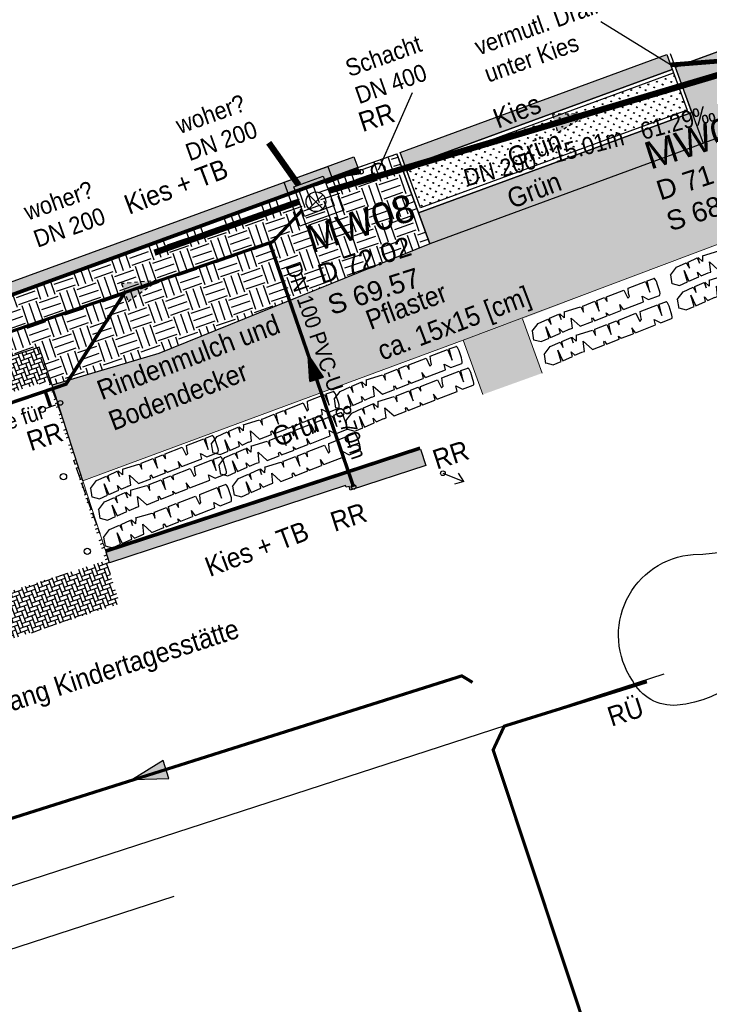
# Model space of a CAD drawing. Header units: metres. Extents: x 32415249 to 32416286, y 5721374 to 5722081.
# Tile 6 of 15: x 32415364 to 32415386, y 5721447 to 5721478. Entities that reach past the tile are written whole.
import ezdxf

# ---------------------------------------------------------------- set-up
doc = ezdxf.new("R2010")
doc.units = ezdxf.units.M
for name, pattern in [('DASHED2', [9.525, 6.35, -3.175]), ('G2', [0.375, 0.25, -0.125]), ('S2', [0.5, 0.25, -0.125, 0, -0.125])]:
    doc.linetypes.add(name, pattern=pattern)
doc.layers.get('0').update_dxf_attribs({"linetype": 'CONTINUOUS'})
for name, color, linetype, lineweight in [('B-Asphalt-srf', 254, 'CONTINUOUS', 20), ('B-Kanal-MW-Lin', 251, 'S2', 25), ('B-Kanal-MW-Txt', 251, 'S2', 25), ('B-Mauer', 252, 'CONTINUOUS', 25), ('B-Pflaster', 252, 'CONTINUOUS', 20), ('B-Txt', 252, 'CONTINUOUS', 25), ('P-Entw-Fallrohr', 160, 'CONTINUOUS', 30)]:
    doc.layers.add(name, color=color, linetype=linetype, lineweight=lineweight)
for name, color, linetype in [('B-Entw.Fallrohr-lin', 252, 'CONTINUOUS'), ('B-Grün-srf', 253, 'CONTINUOUS'), ('B-Kanal-RW-Lin', 251, 'G2'), ('B-Kanal-SW-Lin', 251, 'CONTINUOUS'), ('B-Kanaldeckel', 1, 'CONTINUOUS'), ('B-Kies-srf', 254, 'CONTINUOUS'), ('B-Mulde-lin', 252, 'CONTINUOUS'), ('B-Pflaster-srf', 254, 'CONTINUOUS'), ('Kataster-vorh. Hecke', 94, 'CONTINUOUS'), ('lin-050', 2, 'CONTINUOUS'), ('P-Entw-RW-Kanal-LTG', 160, 'DASHED2'), ('P-Grünflangl.-Srf', 64, 'CONTINUOUS'), ('P-Kantenstein-8-20cm_LIN', 6, 'CONTINUOUS'), ('P-Kantenstein-8-20cm_SRF', 44, 'CONTINUOUS'), ('P-Kies-lin', 1, 'CONTINUOUS'), ('P-Kies-srf', 252, 'CONTINUOUS'), ('P-TXT', 10, 'CONTINUOUS')]:
    doc.layers.add(name, color=color, linetype=linetype)
doc.layers.add('B-Lichtschacht', color=252, linetype='CONTINUOUS', plot=False)
doc.layers.add('Konstru', color=30, linetype='CONTINUOUS', plot=False)
doc.styles.add('arial', font='arial.ttf')
doc.styles.get("Standard").update_dxf_attribs({"font": 'arial.ttf', "width": 0.9})
pattern_1 = [(-252, (32415249.3845, 5721512.76996), (-0.18105253, 0.09225087), [0.0381, -0.2492682]), (-297, (32415249.3845, 5721512.76996), (-0.18105253, 0.09225087), [0.0381, -0.1651]), (-207, (32415249.3845, 5721512.76996), (-0.09225087, -0.18105253), [0.0381, -0.1651])]
pattern_2 = [(-112.83599, (32415357.665393, 5721456.840713), (-2.07210838, -5.006881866), [0.060541, -5.9935896]), (-155.87909, (32415357.641897, 5721456.784917), (4.953516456, 2.196628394), [0.1038906, -10.285166]), (-208.33839, (32415357.547078, 5721456.74246), (5.8748583, -3.199772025), [0.0732546, -7.2522144]), (-73.57509, (32415357.418198, 5721456.578612), (-2.527467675, 8.649532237), [0.094607, -9.366101]), (-48.01509, (32415357.444949, 5721456.487865), (-3.897016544, 4.362999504), [0.09277, -9.184218]), (16.42491, (32415357.507006, 5721456.418908), (-8.649532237, -2.527467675), [0.094607, -9.366101]), (-303.15459, (32415357.597752, 5721456.445658), (-4.049961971, -6.170114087), [0.125113, -12.386182]), (-268.59349, (32415357.666176, 5721456.550403), (-0.272145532, 10.385491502), [0.1181196, -11.6938445]), (-219.41919, (32415357.663277, 5721456.668487), (-5.319929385, 4.345210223), [0.0949275, -9.397833]), (-165.61239, (32415357.589943, 5721456.728765), (4.823674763, 1.19881715), [0.1083744, -5.3103433]), (-118.45139, (32415357.484968, 5721456.701836), (-3.477238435, -6.447581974), [0.1401516, -13.875019]), (-202.03469, (32415357.84052, 5721456.720512), (-3.86143583, 1.517173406), [0.0478354, -4.73573]), (-169.37959, (32415357.796177, 5721456.73846), (5.821494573, 1.06897068), [0.0910066, -9.00968]), (-115.8488, (32415357.70673, 5721456.7217), (0.147628, -0.4250954), [0.0636394, -0.5727564]), (-137.6502, (32415357.659257, 5721456.762364), (1.83021973, 1.58833128), [0.034271, -3.392827]), (-49.0474, (32415357.63393, 5721456.73928), (-0.8679794, 1.12765777), [0.048466, -2.374858]), (-309.885, (32415357.665696, 5721456.70267), (0.98002837, 1.2930754), [0.078718, -2.54521]), (-179.2837, (32415357.71617, 5721456.76308), (0.9978185, -0.1298384), [0.056921, -1.366104]), (-324.45929, (32415357.387374, 5721456.653653), (3.808070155, 2.751563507), [0.07974, -7.89428]), (-270.50259, (32415357.45226, 5721456.700004), (-0.07646995, -5.266559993), [0.0668975, -6.6228336]), (-47.6502, (32415357.68665, 5721456.848094), (-1.58833128, 1.83021973), [0.068542, -3.358556]), (2.76171, (32415357.732821, 5721456.797439), (-4.693836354, -0.200998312), [0.07974, -7.89428]), (-1.4048, (32415357.478903, 5721456.390093), (-2.42073247, 0.1120482), [0.076896, -3.767906]), (-46.07369, (32415357.555776, 5721456.388208), (-3.74938199, 3.937909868), [0.06443, -6.3785893]), (-274.0474, (32415357.838527, 5721456.424475), (0.11205077, 2.42073236), [0.068542, -3.358556]), (-323.49479, (32415357.843365, 5721456.492846), (-4.935727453, -3.61954365), [0.075434, -7.467941]), (-271.4048, (32415357.63023, 5721456.35214), (-0.1120482, -2.42073247), [0.038448, -3.806354]), (-239.5389, (32415357.81302, 5721456.41562), (-1.01560657, 1.55275354), [0.0229455, -2.271613]), (-174.885, (32415357.80139, 5721456.4354), (1.4229137, 0.01778985), [0.09277, -1.7626275]), (-154.83979, (32415357.708988, 5721456.427125), (4.103324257, 1.90137549), [0.0859725, -8.5112654]), (-37.1587, (32415357.67898, 5721456.66441), (-0.72035185, 0.702562), [0.0649, -1.557598]), (12.30841, (32415357.730705, 5721456.625213), (7.521875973, 1.659483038), [0.1133073, -11.2174033]), (-279.90339, (32415357.841408, 5721456.649367), (-0.66698447, -3.566179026), [0.04633, -4.586703]), (-250.8488, (32415357.84938, 5721456.695), (-0.572723, 0.277467), [0.027, -0.423]), (-220.59239, (32415357.696058, 5721456.436925), (2.733775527, -2.38515619), [0.062516, -6.189084]), (-292.83599, (32415357.648585, 5721456.477603), (2.07210838, 5.006881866), [0.1210824, -5.9330484]), (-340.8488, (32415357.69558, 5721456.5892), (0.277467, 0.572723), [0.117, -0.333]), (-15.54399, (32415357.806102, 5721456.627578), (-5.28434756, 1.499390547), [0.071151, -7.043973]), (-86.7942, (32415357.87465, 5721456.60851), (0.16541707, -1.84800902), [0.065521, -3.2105286]), (-133.20279, (32415357.878315, 5721456.543093), (-6.600525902, -7.055888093), [0.106679, -10.5612633]), (-165.42269, (32415357.805284, 5721456.46533), (-5.673860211, -1.494070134), [0.1128596, -11.1730723])]

# ---------------------------------------------------------------- blocks, each defined once
blk = doc.blocks.new('Ka_stxt_ohs')
at = {"style": 'arial'}
for tag, p, height in [('NM', (0.583, -3.779), 1.4), ('DH', (0.583, -5.429), 1), ('SH', (0.583, -7.079), 1)]:
    blk.add_attdef(tag, p, '', height=height, dxfattribs=at)
blk = doc.blocks.new('pfeilmw')
at = {"layer": 'B-Kanal-MW-Lin'}
blk.add_hatch(color=256, dxfattribs=at).paths.add_polyline_path([(-0.567, -0.205), (0.567, 0.205), (-0.757, 2.098)])
at = {"layer": 'B-Kanal-MW-Lin', "linetype": 'ByBlock'}
blk.add_lwpolyline([(-0.567, -0.205), (0.567, 0.205), (-0.757, 2.098), (-0.567, -0.205)], dxfattribs=at)
blk = doc.blocks.new('hecke')
at = {"layer": 'Kataster-vorh. Hecke'}
for p, q in [((-0.572, 0.361), (-0.352, 0.508)), ((-0.376, -0.015), (-0.572, 0.361)), ((-0.068, 0.156), (-0.206, 0.378)), ((-1.176, -0.062), (-0.626, 0.323)), ((-0.626, 0.323), (-0.376, -0.015)), ((-1.865, -0.546), (-1.314, -0.16)), ((-1.314, -0.16), (-1.103, -0.413)), ((-1.115, -0.243), (-1.176, -0.062)), ((-1.065, -0.338), (-1.115, -0.243)), ((-1.103, -0.413), (-1.065, -0.338)), ((-0.614, -0.226), (-0.357, -0.287)), ((-0.526, -0.405), (-0.614, -0.226)), ((-0.357, -0.287), (-0.007, -0.042)), ((-2.179, -0.766), (-1.934, -0.594)), ((-1.934, -0.594), (-1.897, -0.627)), ((-1.897, -0.627), (-1.81, -0.715)), ((-1.81, -0.715), (-1.865, -0.546)), ((-1.339, -0.708), (-1.241, -0.906)), ((-1.163, -0.852), (-1.333, -0.704)), ((-1.163, -0.852), (-0.526, -0.405)), ((-2.628, -1.08), (-2.24, -0.808)), ((-2.24, -0.808), (-2.002, -1.121)), ((-2.002, -1.121), (-2.179, -0.766)), ((-1.621, -1.172), (-1.241, -0.906)), ((-3.24, -1.45), (-2.704, -1.134)), ((-2.694, -1.126), (-2.554, -1.292)), ((-2.557, -1.287), (-2.631, -1.075)), ((-2.203, -1.458), (-2.185, -1.412)), ((-2.185, -1.412), (-2.089, -1.5)), ((-2.089, -1.5), (-1.684, -1.216)), ((-1.74, -1.115), (-1.621, -1.172)), ((-1.684, -1.216), (-1.74, -1.115)), ((-3.694, -1.798), (-3.401, -1.573)), ((-3.401, -1.573), (-3.283, -1.74)), ((-3.283, -1.74), (-3.373, -1.551)), ((-2.807, -1.954), (-2.936, -1.604)), ((-2.936, -1.604), (-2.542, -1.818)), ((-2.542, -1.818), (-2.156, -1.547)), ((-2.156, -1.547), (-2.203, -1.458)), ((-4.205, -2.41), (-4.06, -2.078)), ((-4.06, -2.078), (-3.747, -1.838)), ((-3.545, -2.504), (-3.76, -2.131)), ((-3.76, -2.131), (-3.495, -2.466)), ((-3.747, -1.838), (-3.593, -2.001)), ((-3.593, -2.001), (-3.694, -1.798)), ((-3.188, -2.23), (-3.267, -2.078)), ((-3.267, -2.078), (-3.112, -2.172)), ((-3.112, -2.172), (-2.892, -2.004)), ((-2.897, -2.007), (-2.807, -1.954)), ((-4.209, -2.398), (-4.077, -2.71)), ((-3.798, -2.698), (-3.545, -2.504)), ((-3.495, -2.466), (-3.188, -2.23)), ((-4.075, -2.692), (-3.798, -2.698))]:
    blk.add_line(p, q, dxfattribs=at)
blk.add_lwpolyline([(-3.236, -1.451), (-3.189, -1.658), (-3.374, -1.552)], dxfattribs=at)
for centre, major_axis, start_param, end_param in [((-0.246, 0.344), (0.11, -0.163), 1.58656, 3.157356), ((-0.111, 0.125), (0.103, -0.167), 0.015764, 1.58656)]:
    blk.add_ellipse(centre, major_axis=major_axis, ratio=0.27, start_param=start_param, end_param=end_param, dxfattribs=at)
blk = doc.blocks.new('KHPFEILSOLID')
h = blk.add_hatch()
h.set_pattern_fill('NET', color=0, scale=0.08, style=0)
h.set_pattern_definition([(0, (-6e-18, 0.184973), (0, 0.01), []), (90, (-6e-18, 0.184973), (-0.01, 6e-19), [])])
h.paths.add_polyline_path([(0, -1.305), (0.603, -1.305), (0, 0.925), (-0.603, -1.305)])
at = {"color": 0, "linetype": 'Continuous'}
blk.add_lwpolyline([(0, -1.305), (0.603, -1.305), (0, 0.925), (-0.603, -1.305)], close=True, dxfattribs=at)

msp = doc.modelspace()

# ---------------------------------------------------------------- hatches: boundary and pattern name
at = {"layer": 'B-Grün-srf'}
h = msp.add_hatch(dxfattribs=at)
h.set_pattern_fill('GRASS1', color=256, scale=0.01, style=0)
h.set_pattern_definition(pattern_1)
h.paths.add_polyline_path([(32415389.073, 5721475.674), (32415391.933, 5721478.23), (32415391.562, 5721479.244), (32415389.28, 5721478.409), (32415389.255, 5721478.478), (32415384.632, 5721476.782), (32415385.159, 5721475.347), (32415376.466, 5721472.156), (32415376.828, 5721471.171)])
h = msp.add_hatch(dxfattribs=at)
h.set_pattern_fill('GRASS1', color=256, scale=0.01, style=0)
h.set_pattern_definition(pattern_1)
h.paths.add_polyline_path([(32415384.571, 5721476.601), (32415376.103, 5721473.493), (32415376.103, 5721473.493), (32415376.537, 5721472.31), (32415385.005, 5721475.418)])
at = {"layer": 'B-Kies-srf'}
h = msp.add_hatch(dxfattribs=at)
h.set_pattern_fill('GRAVEL1', color=256, scale=0.025, style=0)
h.set_pattern_definition([(-113.9872, (32415249.55358, 5721513.298054), (-2.172283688, -4.964240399), [0.0605412, -5.9935896]), (-157.0303, (32415249.528968, 5721513.242742), (4.996649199, 2.0966636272), [0.1038906, -10.2851662]), (-209.4896, (32415249.433315, 5721513.2022), (5.8093856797, -3.3171582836), [0.0732546, -7.2522144]), (-74.7263, (32415249.30117, 5721513.040972), (-2.3531792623, 8.6985658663), [0.0946071, -9.3661011]), (-49.1663, (32415249.326092, 5721512.949707), (-3.8085726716, 4.4404140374), [0.0927698, -9.1842178]), (15.2737, (32415249.38675, 5721512.879516), (-8.6985658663, -2.3531792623), [0.0946071, -9.3661011]), (-304.3058, (32415249.478016, 5721512.904439), (-4.1731086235, -6.0875006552), [0.125113, -12.386182]), (-269.7447, (32415249.54853, 5721513.007787), (-0.0634350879, 10.388862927), [0.1181196, -11.6938445]), (-220.5704, (32415249.548004, 5721513.125906), (-5.2315557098, 4.4512161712), [0.0949275, -9.3978328]), (-166.7636, (32415249.475897, 5721513.187645), (4.8467866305, 1.101662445), [0.1083744, -5.3103433]), (-119.6026, (32415249.370402, 5721513.16283), (-3.6060753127, -6.3764191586), [0.1401516, -13.8750188]), (-203.1859, (32415249.726256, 5721513.17436), (-3.830174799, 1.594447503), [0.0478354, -4.7357298]), (-170.5308, (32415249.682283, 5721513.193193), (5.8417962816, 0.9517949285), [0.0910066, -9.00968]), (-117, (32415249.59252, 5721513.17822), (0.1390577, -0.4279756), [0.0636394, -0.5727564]), (-138.8014, (32415249.54587, 5721513.219844), (1.861761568, 1.551239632), [0.0342711, -3.3928267]), (-50.1986, (32415249.520085, 5721513.19727), (-0.845148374, 1.14486878), [0.0484664, -2.3748579]), (-311.0362, (32415249.55111, 5721513.160036), (1.00580981, 1.273124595), [0.078718, -2.5452104]), (-180.4349, (32415249.60279, 5721513.21941), (0.99500848, -0.1498594), [0.056921, -1.3661041]), (-325.6105, (32415249.27186, 5721513.116617), (3.862583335, 2.6744999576), [0.07974, -7.8942803]), (-271.6538, (32415249.337662, 5721513.161656), (-0.1822652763, -5.2639605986), [0.0668975, -6.6228336]), (-48.8014, (32415249.57498, 5721513.30501), (-1.551239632, 1.861761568), [0.0685417, -3.3585561]), (1.6105, (32415249.620126, 5721513.253434), (-4.6969271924, -0.106653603), [0.07974, -7.8942803]), (-2.556, (32415249.358075, 5721512.851273), (-2.417992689, 0.160660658), [0.076896, -3.7679058]), (-47.2249, (32415249.434894, 5721512.847843), (-3.669508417, 4.012444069), [0.0644301, -6.3785893]), (-275.1986, (32415249.718317, 5721512.87842), (0.160663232, 2.417992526), [0.0685417, -3.3585561]), (-324.646, (32415249.724527, 5721512.946682), (-5.007451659, -3.519649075), [0.075434, -7.4679408]), (-272.556, (32415249.50861, 5721512.810284), (-0.160660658, -2.417992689), [0.038448, -3.8063538]), (-240.6901, (32415249.69264, 5721512.87008), (-0.984205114, 1.57284473), [0.0229455, -2.271613]), (-176.0362, (32415249.68141, 5721512.89009), (1.42298391, -0.01080158), [0.0927698, -1.7626275]), (-155.991, (32415249.588858, 5721512.883674), (4.140696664, 1.8185515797), [0.0859725, -8.5112654]), (-38.3099, (32415249.56362, 5721513.12152), (-0.70609124, 0.71689284), [0.0648999, -1.557598]), (11.1572, (32415249.61455, 5721513.081285), (7.5536984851, 1.5080256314), [0.1133073, -11.2174033]), (-281.0546, (32415249.725715, 5721513.10321), (-0.738498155, -3.552058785), [0.0463302, -4.5867033]), (-252, (32415249.7346, 5721513.1487), (-0.5670331, 0.2889178), [0.027, -0.423]), (-221.7436, (32415249.576126, 5721512.893732), (2.685303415, -2.439599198), [0.0625158, -6.189084]), (-293.9872, (32415249.52948, 5721512.935355), (2.172283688, 4.964240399), [0.1210824, -5.9330484]), (-342, (32415249.5787, 5721513.046), (0.2889178, 0.5670331), [0.117, -0.333]), (-16.6952, (32415249.68998, 5721513.082136), (-5.253156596, 1.605256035), [0.0711513, -7.0439733]), (-87.9454, (32415249.75813, 5721513.061696), (0.128255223, -1.850959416), [0.0655209, -3.2105286]), (-134.354, (32415249.76048, 5721512.996217), (-6.740953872, -6.9218523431), [0.1066792, -10.5612633]), (-166.5739, (32415249.685901, 5721512.919937), (-5.7027324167, -1.379774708), [0.1128596, -11.1730723])])
h.paths.add_polyline_path([(32415384.357, 5721477.183), (32415375.89, 5721474.075), (32415376.062, 5721473.605), (32415384.529, 5721476.714)])
at = {"layer": 'B-Pflaster-srf'}
h = msp.add_hatch(dxfattribs=at)
h.set_pattern_fill('WAFFLE', color=256, scale=0.025, angle=1.8, style=0)
h.set_pattern_definition([(-340.2, (32415249.53983, 5721512.9946), (-0.12905915, 0.3584756), [0.3175, -0.0635]), (-340.2, (32415249.51832, 5721513.05435), (-0.12905915, 0.3584756), [0.3175, -0.0635]), (-250.2, (32415249.45858, 5721513.03284), (-0.3584756, -0.12905915), [0.3175, -0.0635]), (-250.2, (32415249.51832, 5721513.05435), (-0.3584756, -0.12905915), [0.3175, -0.0635])])
h.paths.add_polyline_path([(32415368.22, 5721467.678), (32415364.829, 5721466.671), (32415365.804, 5721463.634), (32415369.922, 5721465.156), (32415377.892, 5721468.101), (32415378.514, 5721466.376), (32415380.396, 5721467.054), (32415379.773, 5721468.779), (32415383.787, 5721470.326), (32415389.675, 5721472.547), (32415389.631, 5721472.691), (32415399.402, 5721476.268), (32415402.878, 5721480.371), (32415401.703, 5721483.771), (32415400.769, 5721483.414), (32415399.254, 5721487.379), (32415392.14, 5721484.811), (32415394.241, 5721479.075), (32415391.933, 5721478.23), (32415389.073, 5721475.674), (32415376.698, 5721471.123), (32415368.89, 5721467.95)])
h = msp.add_hatch(dxfattribs=at)
h.set_pattern_fill('HERRING_45', color=256, scale=0.005, angle=1.8, style=0)
h.set_pattern_definition([(-340.2, (32415249.3845, 5721512.76996), (0.07647214, 0.16251157), [0.381, -0.127]), (-250.2, (32415249.50399, 5721512.81298), (-0.07647214, -0.16251157), [0.381, -0.127])])
h.paths.add_polyline_path([(32415361.932, 5721469.392), (32415361.507, 5721470.534), (32415356.626, 5721468.777), (32415356.346, 5721468.676), (32415356.531, 5721468.126), (32415357.706, 5721464.634), (32415359.329, 5721465.203), (32415358.167, 5721468.835), (32415361.524, 5721469.909), (32415362.719, 5721466.174), (32415364.704, 5721466.809), (32415366.533, 5721461.089), (32415363.064, 5721459.98), (32415361.369, 5721465.281), (32415360.936, 5721465.142), (32415361.717, 5721462.913), (32415362.725, 5721459.724), (32415362.935, 5721459.798), (32415362.961, 5721459.719), (32415363.097, 5721459.764), (32415363.489, 5721458.577), (32415366.991, 5721459.721), (32415366.573, 5721460.994), (32415366.651, 5721461.028), (32415366.53, 5721461.401), (32415365.804, 5721463.634), (32415364.829, 5721466.671), (32415364.416, 5721467.883), (32415362.57, 5721467.279)])
at = {"layer": 'P-Grünflangl.-Srf'}
h = msp.add_hatch(dxfattribs=at)
h.set_pattern_fill('EARTH1', color=256, scale=0.1, style=0)
h.set_pattern_definition([(-340.8488, (32415357.50695, 5721456.3093), (0.391537, 0.808176), [0.635, -0.635]), (-340.8488, (32415357.42883, 5721456.5343), (0.391537, 0.808176), [0.635, -0.635]), (-340.8488, (32415357.3507, 5721456.7592), (0.391537, 0.808176), [0.635, -0.635]), (-250.8488, (32415357.39965, 5721456.86024), (-0.808176, 0.391537), [0.635, -0.635]), (-250.8488, (32415357.6246, 5721456.93836), (-0.808176, 0.391537), [0.635, -0.635]), (-250.8488, (32415357.84955, 5721457.0165), (-0.808176, 0.391537), [0.635, -0.635])])
h.paths.add_polyline_path([(32415374.566, 5721473.52), (32415362.057, 5721468.961), (32415362.57, 5721467.279), (32415364.416, 5721467.883), (32415364.829, 5721466.671), (32415368.22, 5721467.678), (32415376.828, 5721471.171), (32415376.466, 5721472.156), (32415375.777, 5721474.033), (32415374.539, 5721473.595)])
at = {"layer": 'P-Kies-srf'}
h = msp.add_hatch(dxfattribs=at)
h.set_pattern_fill('GRAVEL1', color=256, scale=0.025, style=0)
h.set_pattern_definition(pattern_2)
h.paths.add_polyline_path([(32415374.416, 5721473.93), (32415361.929, 5721469.379), (32415362.033, 5721469.037), (32415374.539, 5721473.595)])
h = msp.add_hatch(dxfattribs=at)
h.set_pattern_fill('GRAVEL1', color=256, scale=0.025, style=0)
h.set_pattern_definition(pattern_2)
h.paths.add_polyline_path([(32415376.535, 5721464.633), (32415366.542, 5721461.361), (32415366.651, 5721461.028), (32415374.154, 5721463.485), (32415374.173, 5721463.426), (32415374.262, 5721463.456), (32415374.301, 5721463.337), (32415376.703, 5721464.12)])

# ---------------------------------------------------------------- linework, layer by layer
at = {"layer": 'B-Asphalt-srf'}
msp.add_lwpolyline([(32415364.829, 5721466.671), (32415365.804, 5721463.634)], dxfattribs=at)
at = {"layer": 'B-Entw.Fallrohr-lin'}
for points in [[(32415377.246, 5721463.872), (32415377.91, 5721463.611)], [(32415377.91, 5721463.611), (32415377.746, 5721463.875)], [(32415377.91, 5721463.611), (32415377.61, 5721463.529)]]:
    msp.add_lwpolyline(points, dxfattribs=at)
for centre in [(32415374.642, 5721473.459), (32415377.246, 5721463.872), (32415374.408, 5721463.439)]:
    msp.add_circle(centre, 0.075, dxfattribs=at)
at = {"layer": 'B-Kanal-MW-Lin', "ltscale": 2, "const_width": 0.2}
msp.add_lwpolyline([(32415373.616, 5721472.853), (32415388.004, 5721477.136)], dxfattribs=at)
at = {"layer": 'B-Kanal-MW-Lin', "ltscale": 2, "const_width": 0.2, "elevation": 71.87}
for points in [[(32415372.66, 5721473.037), (32415371.711, 5721474.382)], [(32415372.677, 5721472.511), (32415368.081, 5721470.886)]]:
    msp.add_lwpolyline(points, dxfattribs=at)
at = {"layer": 'B-Kanal-MW-Lin', "linetype": 'ByBlock', "elevation": 71.87}
msp.add_lwpolyline([(32415372.198, 5721473.124), (32415373.588, 5721473.631), (32415374.095, 5721472.24), (32415372.704, 5721471.733)], close=True, dxfattribs=at)
msp.add_lwpolyline([(32415372.505, 5721472.981), (32415373.445, 5721473.323), (32415373.787, 5721472.383), (32415372.848, 5721472.041), (32415372.505, 5721472.981)], dxfattribs=at)
at = {"layer": 'B-Kanal-MW-Lin', "linetype": 'ByBlock'}
for radius in [0.22, 0.2]:
    msp.add_circle((32415375.194, 5721473.518), radius, dxfattribs=at)
at = {"layer": 'B-Kanal-MW-Txt', "linetype": 'ByBlock'}
for points in [[(32415384.477, 5721476.855), (32415382.263, 5721478.227)], [(32415375.194, 5721473.518), (32415376.284, 5721475.977)]]:
    msp.add_lwpolyline(points, dxfattribs=at)
at = {"layer": 'B-Kanal-RW-Lin', "ltscale": 2}
for points in [[(32415388.004, 5721477.136, 0.15, 0.15, 0), (32415384.477, 5721476.855, 0.15, 0.15, 0)], [(32415373.514, 5721473.133, 0.15, 0.15, 0), (32415374.171, 5721473.381, 0.15, 0.15, 0), (32415374.642, 5721473.459, 0.15, 0.15, 0)]]:
    msp.add_lwpolyline(points, format="xyseb", dxfattribs=at)
at = {"layer": 'B-Kanal-RW-Lin', "ltscale": 2, "const_width": 0.1}
for points in [[(32415372.775, 5721472.242), (32415371.838, 5721471.236), (32415362.44, 5721468.006)], [(32415383.729, 5721457.242), (32415379.195, 5721455.831), (32415378.842, 5721455.076), (32415386.523, 5721431.943), (32415388.177, 5721431.68), (32415394.499, 5721433.697), (32415395.156, 5721433.344), (32415397.42, 5721426.807), (32415397.147, 5721426.407), (32415372.567, 5721418.561), (32415370.392, 5721416.405)]]:
    msp.add_lwpolyline(points, dxfattribs=at)
at = {"layer": 'B-Kanal-SW-Lin', "ltscale": 2}
msp.add_lwpolyline([(32415378.188, 5721457.222, 0.1, 0.1, 0), (32415377.846, 5721457.43, 0.1, 0.1, 0), (32415359.047, 5721451.476, 0.1, 0.1, 0), (32415358.898, 5721451.092, 0.1, 0.1, 0)], format="xyseb", dxfattribs=at)
at = {"layer": 'B-Kanaldeckel'}
for points, elevation in [([(32415372.99, 5721472.727), (32415373.432, 5721472.285)], 72.023), ([(32415373.432, 5721472.727), (32415372.99, 5721472.285)], 0.093)]:
    msp.add_lwpolyline(points, dxfattribs=dict(at, elevation=elevation))
msp.add_circle((32415373.211, 5721472.506, 71.87), 0.312, dxfattribs=at)
at = {"layer": 'B-Lichtschacht'}
msp.add_lwpolyline([(32415387.02, 5721477.659), (32415384.632, 5721476.782)], dxfattribs=at)
at = {"layer": 'B-Mauer'}
for points in [[(32415384.47, 5721477.224), (32415385.159, 5721475.347), (32415376.466, 5721472.156), (32415375.777, 5721474.033)], [(32415384.357, 5721477.183), (32415385.005, 5721475.418), (32415376.537, 5721472.31), (32415375.89, 5721474.075)], [(32415376.062, 5721473.605), (32415384.529, 5721476.714)], [(32415376.103, 5721473.493), (32415384.571, 5721476.601)]]:
    msp.add_lwpolyline(points, dxfattribs=at)
at = {"layer": 'B-Mulde-lin'}
msp.add_lwpolyline([(32415387.84, 5721459.124, -0.312749), (32415384.689, 5721456.498, -0.305025), (32415383.267, 5721457.286, -0.576086), (32415385.203, 5721461.29, 0.167446), (32415389.58, 5721462.918, -0.196511)], format="xyb", dxfattribs=at)
at = {"layer": 'B-Pflaster'}
for points in [[(32415389.073, 5721475.674), (32415376.698, 5721471.123), (32415368.22, 5721467.678)], [(32415368.22, 5721467.678), (32415364.829, 5721466.671), (32415364.416, 5721467.883), (32415362.57, 5721467.279), (32415361.929, 5721469.379)]]:
    msp.add_lwpolyline(points, dxfattribs=at)
for points, elevation in [([(32415365.804, 5721463.634), (32415377.892, 5721468.101), (32415389.682, 5721472.55)], 72.228), ([(32415379.773, 5721468.779), (32415380.396, 5721467.054)], 72.228), ([(32415377.892, 5721468.101), (32415378.514, 5721466.376)], 72.228), ([(32415366.651, 5721461.028), (32415365.804, 5721463.634)], 72.319)]:
    msp.add_lwpolyline(points, dxfattribs=dict(at, elevation=elevation))
at = {"layer": 'Konstru'}
for points in [[(32415391.933, 5721478.23), (32415389.073, 5721475.674), (32415376.828, 5721471.171), (32415376.828, 5721471.171), (32415376.828, 5721471.171), (32415376.828, 5721471.171), (32415376.828, 5721471.171), (32415376.828, 5721471.171), (32415376.466, 5721472.156), (32415376.466, 5721472.156), (32415376.466, 5721472.156), (32415376.466, 5721472.156), (32415376.466, 5721472.156), (32415376.466, 5721472.156), (32415376.466, 5721472.156), (32415376.466, 5721472.156), (32415385.159, 5721475.347), (32415384.632, 5721476.782), (32415389.255, 5721478.478), (32415389.28, 5721478.409), (32415391.562, 5721479.244), (32415391.933, 5721478.23)], [(32415375.89, 5721474.075), (32415384.357, 5721477.183), (32415384.529, 5721476.714), (32415376.062, 5721473.605)], [(32415362.057, 5721468.961), (32415374.566, 5721473.52), (32415374.539, 5721473.595), (32415375.777, 5721474.033), (32415376.466, 5721472.156), (32415376.828, 5721471.171), (32415368.22, 5721467.678), (32415364.829, 5721466.671), (32415364.416, 5721467.883), (32415362.57, 5721467.279)]]:
    msp.add_lwpolyline(points, close=True, dxfattribs=at)
for points in [[(32415376.103, 5721473.493), (32415384.571, 5721476.601), (32415385.005, 5721475.418), (32415376.537, 5721472.31), (32415376.103, 5721473.493)], [(32415385.159, 5721475.347), (32415385.519, 5721474.367)], [(32415376.466, 5721472.156), (32415376.828, 5721471.171)], [(32415364.606, 5721465.934), (32415364.949, 5721466.044)], [(32415349.087, 5721446.059), (32415384.276, 5721457.492)], [(32415351.113, 5721444.709), (32415368.707, 5721450.426)]]:
    msp.add_lwpolyline(points, dxfattribs=at)
at = {"layer": 'Konstru', "elevation": 72.338}
msp.add_lwpolyline([(32415365.804, 5721463.634), (32415364.829, 5721466.671)], dxfattribs=at)
at = {"layer": 'Konstru', "elevation": 72.319}
msp.add_lwpolyline([(32415366.542, 5721461.361), (32415376.535, 5721464.633), (32415376.703, 5721464.12), (32415374.301, 5721463.337), (32415374.262, 5721463.456), (32415374.173, 5721463.426), (32415374.154, 5721463.485), (32415366.651, 5721461.028), (32415366.542, 5721461.361)], close=True, dxfattribs=at)
at = {"layer": 'lin-050', "ltscale": 0.1}
for centre in [(32415364.511, 5721465.904), (32415365.188, 5721463.761), (32415365.944, 5721461.39)]:
    msp.add_circle(centre, 0.1, dxfattribs=at)
at = {"layer": 'P-Entw-Fallrohr', "color": 10}
msp.add_circle((32415365.09, 5721466.11), 0.075, dxfattribs=at)
at = {"layer": 'P-Entw-RW-Kanal-LTG', "ltscale": 0.1, "const_width": 0.11}
for points in [[(32415374.408, 5721463.439), (32415371.741, 5721471.202)], [(32415355.31, 5721457.023), (32415353.58, 5721462.198), (32415353.894, 5721462.833), (32415365.269, 5721466.706), (32415367.139, 5721469.621)], [(32415364.777, 5721465.989), (32415364.608, 5721466.481)]]:
    msp.add_lwpolyline(points, dxfattribs=at)
at = {"layer": 'P-Kantenstein-8-20cm_LIN'}
for points in [[(32415362.033, 5721469.037), (32415374.538, 5721473.595)], [(32415362.057, 5721468.961), (32415374.566, 5721473.52)]]:
    msp.add_lwpolyline(points, dxfattribs=at)
at = {"layer": 'P-Kantenstein-8-20cm_LIN', "elevation": 72.319}
for points in [[(32415366.517, 5721461.437), (32415376.51, 5721464.709)], [(32415366.542, 5721461.361), (32415376.535, 5721464.633)]]:
    msp.add_lwpolyline(points, dxfattribs=at)
at = {"layer": 'P-Kantenstein-8-20cm_SRF', "const_width": 0.08}
msp.add_lwpolyline([(32415362.043, 5721468.998), (32415374.552, 5721473.557)], dxfattribs=at)
at = {"layer": 'P-Kantenstein-8-20cm_SRF', "const_width": 0.08, "elevation": 72.319}
msp.add_lwpolyline([(32415366.53, 5721461.399), (32415376.522, 5721464.671)], dxfattribs=at)
at = {"layer": 'P-Kies-lin'}
msp.add_lwpolyline([(32415361.929, 5721469.379), (32415374.416, 5721473.93), (32415374.539, 5721473.595), (32415362.033, 5721469.037)], close=True, dxfattribs=at)

# ---------------------------------------------------------------- block references
at = {"layer": 'B-Kanal-MW-Lin', "yscale": 0.5, "zscale": 0.5}
for p, xscale, rotation in [((32415380.81, 5721474.995), 0.4999999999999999, 266.1552364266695), ((32415367.139, 5721469.621), 0.5, 269.9753558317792)]:
    msp.add_blockref('pfeilmw', p, dxfattribs=dict(at, xscale=xscale, rotation=rotation))
at = {"layer": 'B-Kanal-MW-Txt', "linetype": 'ByBlock', "zscale": 0.625, "rotation": 18.00000000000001}
for p, xscale, yscale, values in [((32415382.761, 5721475.656, 71.6), 0.6249999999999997, 0.6249999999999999, {'NM': 'MW09', 'DH': 'D 71.93', 'SH': 'S 68.65'}), ((32415371.999, 5721472.993, 71.87), 0.625, 0.6250000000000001, {'NM': 'MW08', 'DH': 'D 72.02', 'SH': 'S 69.57'})]:
    msp.add_blockref('Ka_stxt_ohs', p, dxfattribs=dict(at, xscale=xscale, yscale=yscale)).add_auto_attribs(values)
at = {"layer": 'B-Kanal-SW-Lin', "xscale": 0.4999999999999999, "yscale": 0.5, "zscale": 0.5, "rotation": 87.02062702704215}
msp.add_blockref('pfeilmw', (32415368.447, 5721454.453), dxfattribs=at)
at = {"layer": 'Kataster-vorh. Hecke', "xscale": 0.8735999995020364, "yscale": 0.8735999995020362, "zscale": 0.8735999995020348, "rotation": 346.3192494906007}
for p in [(32415388.541, 5721471.35), (32415388.758, 5721470.571), (32415384.145, 5721469.563), (32415384.528, 5721468.823), (32415377.857, 5721467.401), (32415378.227, 5721466.712), (32415373.952, 5721465.971), (32415374.195, 5721465.295), (32415374.629, 5721464.631), (32415370.111, 5721464.567), (32415370.366, 5721463.891), (32415370.532, 5721463.011)]:
    msp.add_blockref('hecke', p, dxfattribs=at)
at = {"layer": 'P-Entw-RW-Kanal-LTG', "ltscale": 0.1, "xscale": 0.3749999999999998, "yscale": 0.3750000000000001, "zscale": 0.75, "rotation": 18.96339994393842}
msp.add_blockref('KHPFEILSOLID', (32415373.074, 5721467.321), dxfattribs=at)

# ---------------------------------------------------------------- texts
at = {"layer": 'B-Entw.Fallrohr-lin', "char_height": 0.625, "width": 0.60257, "attachment_point": 1, "rotation": 18}
for insert in [(32415374.5, 5721475.313), (32415376.859, 5721464.581), (32415373.609, 5721462.601)]:
    msp.add_mtext('RR', dxfattribs=dict(at, insert=insert))
at = {"layer": 'B-Kanal-MW-Txt', "linetype": 'ByBlock', "char_height": 0.55, "attachment_point": 1}
for s, insert, width, rotation in [('vermutl. Drainage unter Kies', (32415378.194, 5721477.67), 6.43748, 19.6039), ('Schacht\\PDN 400', (32415374.088, 5721476.985), 6.43748, 19.6039), ('woher?\\PDN 200', (32415368.701, 5721475.173), 6.43748, 19.6039), ('DN 200   15.01m   61.29‰', (32415377.854, 5721473.518), 8.54361, 14.7879), ('woher?\\PDN 200', (32415363.872, 5721472.421), 6.43748, 19.6039)]:
    msp.add_mtext(s, dxfattribs=dict(at, insert=insert, width=width, rotation=rotation))
at = {"layer": 'B-Txt', "char_height": 0.625, "attachment_point": 1}
for s, insert, width, rotation in [('Kies', (32415378.772, 5721475.412), 4.55653, 20.7416), ('Grün', (32415379.227, 5721474.168), 4.55653, 20.7416), ('Grün', (32415379.217, 5721472.861), 4.55653, 20.7416), ('Pflaster\\Pca. 15x15 [cm]', (32415374.726, 5721469.008), 5.33631, 20.7416), ('Grün', (32415371.755, 5721465.281), 4.55653, 20.7416), ('RÜ', (32415382.411, 5721456.406), 0.60257, 18)]:
    msp.add_mtext(s, dxfattribs=dict(at, insert=insert, width=width, rotation=rotation))
at = {"layer": 'B-Txt', "color": 1, "insert": (32415362.075, 5721456.477), "char_height": 0.625, "width": 9.7981, "attachment_point": 1, "rotation": 18}
msp.add_mtext('Zugang Kindertagesstätte', dxfattribs=at)
at = {"layer": 'P-Entw-Fallrohr', "insert": (32415360.562, 5721464.838), "char_height": 0.5, "width": 4.511, "attachment_point": 1, "rotation": 18}
msp.add_mtext('Anschlüsse für RR vorh.!', dxfattribs=at)
at = {"layer": 'P-Entw-Fallrohr', "color": 10, "insert": (32415363.958, 5721465.165), "char_height": 0.625, "width": 0.60257, "attachment_point": 1, "rotation": 18}
msp.add_mtext('RR', dxfattribs=at)
at = {"layer": 'P-Entw-RW-Kanal-LTG', "ltscale": 0.1, "insert": (32415372.715, 5721470.611), "char_height": 0.5, "width": 7.71119, "attachment_point": 1, "rotation": 288.927}
msp.add_mtext('DN 100 PVC-U   8.70m', dxfattribs=at)
at = {"layer": 'P-TXT', "char_height": 0.625, "attachment_point": 1, "rotation": 20.7416}
for s, insert, width in [('Kies + TB', (32415367.051, 5721472.674), 4.55653), ('Rindenmulch und Bodendecker', (32415366.186, 5721466.776), 6.72213), ('Kies + TB', (32415369.617, 5721461.155), 4.55653)]:
    msp.add_mtext(s, dxfattribs=dict(at, insert=insert, width=width))

doc.saveas('drawing.dxf')
